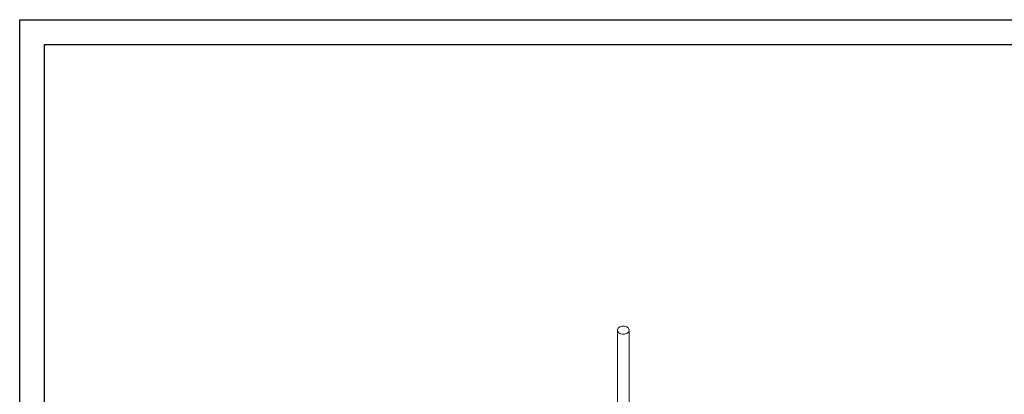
# Model space of a CAD drawing. Header units: millimetres. Extents: x 0 to 420, y 0 to 297.
# Tile 3 of 4: x 0 to 278, y 191 to 297. Entities that reach past the tile are written whole.
import ezdxf

# ---------------------------------------------------------------- set-up
doc = ezdxf.new("R2010")
doc.units = ezdxf.units.MM
doc.layers.add('AM_BOR', color=7, linetype='Continuous')

msp = doc.modelspace()

# ---------------------------------------------------------------- linework, layer by layer
at = {"color": 218, "linetype": 'Continuous', "lineweight": 30}
for p, q in [((7, 289.96), (412, 289.96)), ((7, 7), (7, 289.96))]:
    msp.add_line(p, q, dxfattribs=at)
at = {"color": 7, "linetype": 'Continuous', "lineweight": 15, "flags": 128}
msp.add_lwpolyline([(170.68, 208.17), (170.34, 208.2), (170.01, 208.27), (169.71, 208.39), (169.46, 208.55), (169.25, 208.74), (169.11, 208.96), (169.04, 209.2), (169.04, 209.44), (169.11, 209.67), (169.25, 209.89), (169.46, 210.09), (169.71, 210.25), (170.01, 210.37), (170.34, 210.44), (170.68, 210.47), (171.03, 210.44), (171.35, 210.37), (171.65, 210.25), (171.91, 210.09), (172.11, 209.89), (172.25, 209.67), (172.32, 209.44), (172.32, 209.2), (172.25, 208.96), (172.11, 208.74), (171.91, 208.55), (171.65, 208.39), (171.35, 208.27), (171.03, 208.2), (170.68, 208.17)], dxfattribs=at)
at = {"color": 7, "linetype": 'Continuous', "lineweight": 15}
for points, knots in [([(169.03, 209.32), (169.03, 208.77), (169.03, 207.72), (169.03, 206.19), (169.03, 204.77), (169.03, 203.46), (169.03, 202.33), (169.03, 201.38), (169.03, 200.59), (169.03, 199.88), (169.03, 199.22), (169.03, 198.5), (169.03, 197.63), (169.03, 196.58), (169.03, 195.34), (169.03, 193.91), (169.03, 192.27), (169.03, 190.42), (169.03, 188.37), (169.03, 186.14), (169.03, 183.74), (169.03, 182.07), (169.03, 181.22)], [0, 0, 0, 0, 0.0744263, 0.1426999, 0.2048345, 0.260855, 0.3107392, 0.3456122, 0.3766842, 0.403963, 0.4275012, 0.4518908, 0.4843368, 0.521789, 0.5641933, 0.6114984, 0.6637202, 0.7210039, 0.783408, 0.8507351, 0.9228972, 1, 1, 1, 1]), ([(172.33, 181.22), (172.33, 181.96), (172.33, 183.39), (172.33, 185.46), (172.33, 187.36), (172.33, 189.08), (172.33, 190.63), (172.33, 191.99), (172.33, 193.18), (172.33, 194.18), (172.33, 195.06), (172.33, 195.96), (172.33, 197), (172.33, 198.2), (172.33, 199.53), (172.33, 200.96), (172.33, 202.48), (172.33, 204.07), (172.33, 205.74), (172.33, 207.5), (172.33, 208.7), (172.33, 209.32)], [0, 0, 0, 0, 0.06689, 0.128864, 0.185977, 0.238263, 0.285581, 0.327872, 0.365167, 0.39753, 0.424986, 0.452505, 0.489261, 0.532272, 0.58145, 0.636769, 0.698293, 0.764778, 0.83721, 0.915607, 1, 1, 1, 1])]:
    msp.add_open_spline(points, degree=3, knots=knots, dxfattribs=at)
at = {"layer": 'AM_BOR', "color": 7}
for p, q in [((0, 297), (420, 297)), ((0, 0), (0, 297))]:
    msp.add_line(p, q, dxfattribs=at)

doc.saveas('drawing.dxf')
